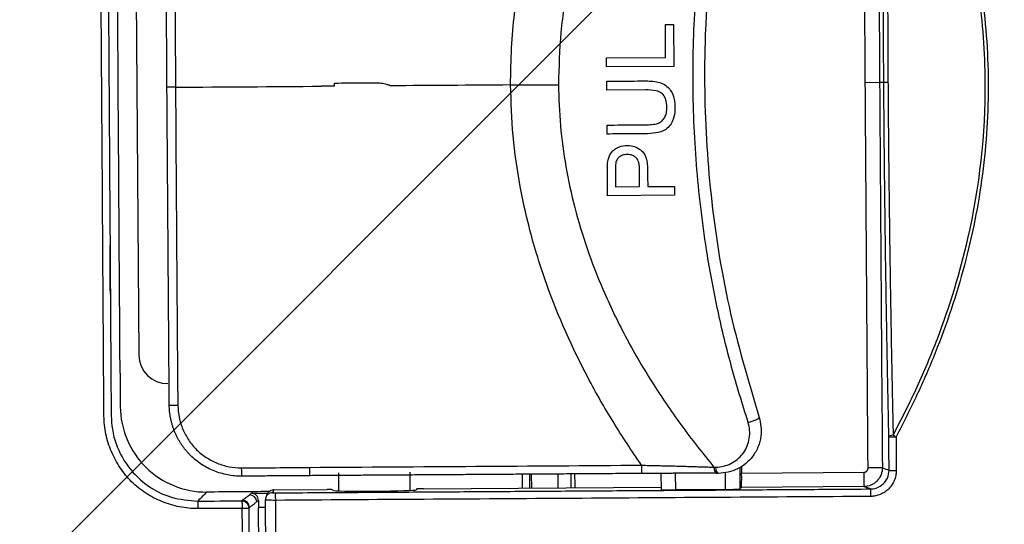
# Model space of a CAD drawing. Header units: metres. Extents: x 6438197 to 12957343, y 5629874 to 11322802.
# Tile 80 of 115: x 6447751 to 6447772, y 5641890 to 5641900. Entities that reach past the tile are written whole.
import ezdxf

# ---------------------------------------------------------------- set-up
doc = ezdxf.new("R2010")
doc.units = ezdxf.units.M
doc.header["$MEASUREMENT"] = 0
doc.layers.add('IE_lampy zewnętrzne', color=221, linetype='Continuous', lineweight=15)
doc.layers.add('WYPELNIENIA', color=204, linetype='Continuous', lineweight=5)

# ---------------------------------------------------------------- blocks, each defined once
blk = doc.blocks.new('zw$E108')
at = {"layer": 'IE_lampy zewnętrzne', "lineweight": 30}
for p, q in [((48.709, -14.19), (45.958, -19.38)), ((40.204, -16.698), (40.274, -16.566)), ((40.274, -16.566), (41.407, -17.167)), ((40.01, -16.647), (40.143, -16.717)), ((41.334, -17.297), (40.204, -16.698)), ((41.325, -17.356), (41.429, -17.16)), ((41.407, -17.167), (41.429, -17.16)), ((41.302, -17.357), (41.334, -17.297)), ((41.564, -17.227), (41.481, -17.383)), ((41.564, -17.227), (42.027, -17.473)), ((41.565, -17.418), (41.55, -17.411)), ((41.56, -17.489), (41.545, -17.481)), ((41.947, -17.623), (42.027, -17.473)), ((42.08, -17.694), (42.158, -17.546)), ((44.344, -18.732), (42.147, -17.567)), ((43.278, -18.331), (43.346, -18.203)), ((43.295, -18.34), (43.362, -18.212)), ((43.428, -18.247), (43.361, -18.375)), ((44.411, -18.765), (44.413, -18.76)), ((44.417, -18.76), (44.413, -18.76)), ((44.474, -18.783), (44.386, -18.95)), ((45.049, -19.301), (45.137, -19.135)), ((45.189, -19.169), (45.195, -19.181)), ((45.237, -19.205), (45.237, -19.205)), ((45.73, -19.467), (45.237, -19.205)), ((45.893, -19.345), (45.958, -19.38)), ((38.047, -20.168), (38.086, -20.189)), ((40.53, -20.271), (40.574, -20.189)), ((40.574, -20.189), (41.194, -20.517)), ((38.124, -20.209), (38.257, -20.279)), ((40.778, -20.403), (40.53, -20.271)), ((40.853, -20.442), (40.77, -20.598)), ((41.076, -20.561), (40.853, -20.442)), ((40.994, -20.715), (41.076, -20.561)), ((41.194, -20.517), (41.073, -20.746)), ((40.892, -21.088), (40.848, -21.171)), ((40.32, -21.305), (40.677, -21.494)), ((39.736, -21.768), (39.942, -21.38)), ((39.942, -21.38), (40.563, -21.709)), ((46.304, -21.375), (43.68, -26.325)), ((39.973, -21.502), (39.811, -21.808)), ((40.519, -21.791), (39.973, -21.502)), ((40.677, -21.494), (40.633, -21.576)), ((40.563, -21.709), (40.519, -21.791)), ((39.811, -21.808), (39.736, -21.768)), ((41.538, -22.019), (41.095, -21.784)), ((44.638, -23.662), (44.717, -23.704))]:
    blk.add_line(p, q, dxfattribs=at)
blk.add_arc((46.039, -21.235), 0.3, 332.0724, 62.0724, dxfattribs=at)
for centre, major_axis, ratio, start_param, end_param in [((40.26, -16.445), (0.0351, 0.0663), 0.002791, 3.167775, 4.756455), ((39.893, -16.555), (-0.0662, 0.0353), 0.041145, 3.211465, 4.710114), ((39.728, -16.866), (-0.0662, 0.0352), 0.037472, 3.211455, 4.710202), ((39.729, -16.867), (-0.0416, 0.0624), 0.034036, 4.254511, 4.728225), ((39.729, -16.867), (-0.0668, 0.0341), 0.206967, 1.982819, 3.070232), ((41.337, -17.299), (0.07, 0.133), 0.026186, 0.02618, 1.570796), ((41.562, -17.23), (0.133, -0.07), 0.026186, 1.570796, 3.115413), ((41.507, -17.49), (0.0429, 0.0791), 0.339623, 4.997641, 6.31102), ((41.522, -17.498), (0.0429, 0.0791), 0.339623, 4.99763, 6.28348), ((42.026, -17.476), (0.133, -0.07), 0.026186, 6.257006, 7.853982), ((40.986, -17.738), (0.0886, -0.0158), 0.14434, 1.169238, 3.141593), ((42.216, -17.869), (0.0422, 0.0795), 0.006453, 4.749922, 6.309366), ((44.344, -18.73), (0.0663, -0.0351), 0.026186, 4.712389, 6.283186), ((44.803, -18.964), (0.386, -0.205), 0.026186, 0.001846, 3.139747), ((45.261, -19.216), (0.0663, -0.0351), 0.026186, 3.1765, 4.352145), ((45.765, -19.364), (0.0351, 0.0663), 0.010177, 3.167773, 4.758209), ((45.954, -19.377), (0.07, 0.133), 0.034921, 4.214616, 4.712399), ((45.791, -19.379), (0.0483, -0.0574), 0.999602, 5.095458, 6.668002), ((46.013, -19.474), (0.0117, -0.0741), 0.999049, 4.069248, 5.639415), ((46.107, -19.459), (0.0117, -0.0741), 0.999049, 4.069247, 5.639415), ((46.111, -19.455), (0.0609, -0.0322), 0.025543, 1.559827, 3.106657), ((46.112, -19.456), (-0.061, 0.0322), 0.045822, 4.701376, 6.248242), ((46.521, -19.673), (-0.0351, -0.0663), 0.011627, 0.026181, 1.616682), ((46.193, -20.724), (0.0796, -0.0421), 0.031427, 6.256993, 7.841521)]:
    blk.add_ellipse(centre, major_axis=major_axis, ratio=ratio, start_param=start_param, end_param=end_param, dxfattribs=at)
for points, degree, knots in [([(52.39, -7.401), (52.347, -7.502), (52.264, -7.676), (52.055, -8.097), (51.932, -8.337), (51.559, -9.067), (51.293, -9.579), (50.495, -11.114), (49.952, -12.152), (48.318, -15.27), (47.217, -17.36), (46.113, -19.452)], 3, [0, 0, 0, 0, 0.0625, 0.0625, 0.125, 0.125, 0.25, 0.25, 0.5, 0.5, 1, 1, 1, 1]), ([(46.05, -19.423), (46.902, -17.808), (47.694, -16.305), (48.537, -14.702), (49.326, -13.196), (49.545, -12.779), (49.732, -12.422), (49.945, -12.014), (50.136, -11.648), (50.346, -11.247), (50.538, -10.878), (50.745, -10.482), (50.937, -10.112), (51.046, -9.903), (51.135, -9.731), (51.24, -9.529), (51.332, -9.351), (51.434, -9.155), (51.525, -8.977), (51.624, -8.785), (51.714, -8.609), (51.744, -8.551), (51.765, -8.509), (51.789, -8.462), (51.81, -8.423), (51.831, -8.381), (51.852, -8.34), (51.873, -8.298), (51.898, -8.25), (51.947, -8.152), (51.986, -8.075), (52.027, -7.994), (52.066, -7.914), (52.107, -7.832), (52.142, -7.76), (52.178, -7.686), (52.208, -7.624), (52.237, -7.562), (52.26, -7.512), (52.283, -7.461), (52.298, -7.425)], 2, [0, 0, 0, 0.25, 0.25, 0.5, 0.5, 0.5625, 0.5625, 0.625, 0.625, 0.6875, 0.6875, 0.75, 0.75, 0.78125, 0.78125, 0.8125, 0.8125, 0.84375, 0.84375, 0.875, 0.875, 0.882812, 0.882812, 0.890625, 0.890625, 0.898438, 0.898438, 0.90625, 0.90625, 0.921875, 0.921875, 0.9375, 0.9375, 0.953125, 0.953125, 0.96875, 0.96875, 0.984375, 0.984375, 1, 1, 1]), ([(39.896, -16.553), (39.898, -16.551), (39.901, -16.546), (39.905, -16.538), (39.91, -16.531), (39.915, -16.523), (39.92, -16.516), (39.93, -16.505), (39.944, -16.489), (39.963, -16.472), (39.985, -16.456), (40.015, -16.438), (40.056, -16.42), (40.099, -16.412), (40.135, -16.41), (40.161, -16.412), (40.188, -16.415), (40.211, -16.421), (40.23, -16.428), (40.247, -16.434), (40.257, -16.439), (40.262, -16.442)], 3, [0, 0, 0, 0, 0.020908, 0.041805, 0.062713, 0.083658, 0.104661, 0.125747, 0.188154, 0.250786, 0.313239, 0.375632, 0.500499, 0.625453, 0.687813, 0.750439, 0.812947, 0.875299, 0.917116, 0.958622, 1, 1, 1, 1]), ([(40.225, -16.511), (40.207, -16.503), (40.168, -16.487), (40.094, -16.487), (40.013, -16.518), (39.977, -16.568), (39.961, -16.591)], 3, [0, 0, 0, 0, 0.196855, 0.404993, 0.724446, 1, 1, 1, 1]), ([(40.262, -16.442), (41.18, -16.929), (42.097, -17.415), (43.932, -18.388), (44.85, -18.875), (45.767, -19.361)], 3, [0, 0, 0, 0, 0.5, 0.5, 1, 1, 1, 1]), ([(40.01, -16.647), (40.021, -16.627), (40.037, -16.607), (40.066, -16.582), (40.077, -16.574), (40.1, -16.561), (40.113, -16.556), (40.138, -16.548), (40.152, -16.545), (40.178, -16.543), (40.191, -16.543), (40.23, -16.547), (40.254, -16.555), (40.274, -16.566)], 3, [0, 0, 0, 0, 0.25, 0.25, 0.375, 0.375, 0.5, 0.5, 0.625, 0.625, 0.75, 0.75, 1, 1, 1, 1]), ([(40.204, -16.698), (40.201, -16.697), (40.199, -16.696), (40.198, -16.696), (40.195, -16.695), (40.191, -16.694), (40.187, -16.693), (40.178, -16.693), (40.169, -16.695), (40.161, -16.698), (40.154, -16.703), (40.147, -16.709), (40.143, -16.717)], 2, [0, 0, 0, 0.0625, 0.0625, 0.125, 0.125, 0.25, 0.25, 0.5, 0.5, 0.75, 0.75, 1, 1, 1]), ([(36.258, -23.417), (36.259, -23.251), (36.261, -22.926), (36.308, -22.282), (36.434, -21.484), (36.707, -20.553), (37.035, -19.813), (37.357, -19.254), (37.627, -18.851), (37.925, -18.466), (38.352, -17.981), (38.823, -17.541), (39.33, -17.14), (39.596, -16.957), (39.731, -16.864)], 3, [0, 0, 0, 0, 0.06395, 0.125706, 0.25006, 0.375647, 0.500019, 0.562224, 0.624905, 0.687853, 0.750198, 0.874775, 0.936663, 1, 1, 1, 1]), ([(39.75, -16.893), (39.594, -17), (39.289, -17.21), (38.716, -17.674), (37.933, -18.445), (37.404, -19.205), (37.002, -19.965), (36.745, -20.538), (36.476, -21.45), (36.313, -22.416), (36.299, -23.078), (36.292, -23.416)], 3, [0, 0, 0, 0, 0.073559, 0.144054, 0.286257, 0.499772, 0.499856, 0.620385, 0.742749, 0.868739, 1, 1, 1, 1]), ([(38.047, -20.168), (38.072, -20.121), (38.122, -20.026), (38.197, -19.884), (38.273, -19.741), (38.348, -19.599), (38.423, -19.456), (38.497, -19.314), (38.572, -19.171), (38.647, -19.029), (38.721, -18.886), (38.796, -18.743), (38.87, -18.601), (38.944, -18.458), (39.018, -18.316), (39.092, -18.173), (39.166, -18.03), (39.239, -17.888), (39.313, -17.746), (39.386, -17.603), (39.459, -17.461), (39.532, -17.319), (39.605, -17.177), (39.677, -17.035), (39.726, -16.94), (39.75, -16.893)], 3, [0, 0, 0, 0, 0.043286, 0.086584, 0.129894, 0.173218, 0.216555, 0.259908, 0.303277, 0.346662, 0.390065, 0.433486, 0.476927, 0.520387, 0.563868, 0.607371, 0.650896, 0.694444, 0.738016, 0.781614, 0.825236, 0.868886, 0.912562, 0.956267, 1, 1, 1, 1]), ([(39.796, -16.902), (39.783, -16.926), (39.758, -16.976), (39.72, -17.05), (39.682, -17.124), (39.644, -17.198), (39.606, -17.272), (39.568, -17.347), (39.53, -17.421), (39.492, -17.495), (39.453, -17.57), (39.415, -17.644), (39.377, -17.718), (39.338, -17.793), (39.3, -17.868), (39.261, -17.942), (39.223, -18.017), (39.184, -18.091), (39.146, -18.166), (39.107, -18.241), (39.068, -18.316), (39.029, -18.39), (38.99, -18.465), (38.941, -18.561), (38.88, -18.678), (38.808, -18.815), (38.736, -18.953), (38.664, -19.09), (38.592, -19.228), (38.52, -19.365), (38.448, -19.502), (38.376, -19.64), (38.303, -19.777), (38.231, -19.914), (38.158, -20.052), (38.11, -20.143), (38.086, -20.189)], 3, [0, 0, 0, 0, 0.022759, 0.045513, 0.068261, 0.091005, 0.113744, 0.13648, 0.159212, 0.181941, 0.204669, 0.227394, 0.250119, 0.272842, 0.295566, 0.31829, 0.341015, 0.363741, 0.386469, 0.409199, 0.431932, 0.454669, 0.477409, 0.500154, 0.541917, 0.58365, 0.625355, 0.667037, 0.708697, 0.750339, 0.791967, 0.833584, 0.875192, 0.916795, 0.958397, 1, 1, 1, 1]), ([(40.897, -17.722), (40.905, -17.691), (40.921, -17.626), (40.972, -17.535), (41.049, -17.453), (41.144, -17.394), (41.248, -17.36), (41.351, -17.352), (41.454, -17.367), (41.518, -17.396), (41.55, -17.41)], 3, [0, 0, 0, 0, 0.10901, 0.228893, 0.360147, 0.503153, 0.627555, 0.752499, 0.876966, 1, 1, 1, 1]), ([(41.564, -17.418), (41.731, -17.509), (41.905, -17.602), (42.079, -17.695), (42.258, -17.79)], 2, [0, 0, 0, 0.5, 0.5, 1, 1, 1]), ([(41.522, -17.47), (41.497, -17.46), (41.446, -17.442), (41.366, -17.436), (41.287, -17.446), (41.212, -17.473), (41.144, -17.518), (41.088, -17.579), (41.044, -17.65), (41.029, -17.705), (41.022, -17.732)], 3, [0, 0, 0, 0, 0.12345, 0.248741, 0.374773, 0.500412, 0.62663, 0.753546, 0.878623, 1, 1, 1, 1]), ([(41.095, -21.784), (41.159, -21.656), (41.288, -21.399), (41.439, -20.992), (41.561, -20.57), (41.65, -20.131), (41.71, -19.653), (41.734, -19.133), (41.715, -18.587), (41.659, -18.036), (41.594, -17.674), (41.56, -17.489)], 3, [0, 0, 0, 0, 0.097473, 0.195636, 0.295071, 0.396339, 0.499971, 0.623146, 0.749984, 0.871994, 1, 1, 1, 1]), ([(42.218, -17.867), (42.21, -17.862), (42.193, -17.852), (42.167, -17.838), (42.141, -17.823), (42.115, -17.808), (42.088, -17.793), (42.06, -17.777), (42.032, -17.761), (42.003, -17.745), (41.974, -17.728), (41.944, -17.711), (41.914, -17.694), (41.888, -17.679), (41.864, -17.665), (41.841, -17.652), (41.814, -17.636), (41.782, -17.618), (41.746, -17.597), (41.705, -17.573), (41.66, -17.547), (41.611, -17.519), (41.578, -17.5), (41.56, -17.489)], 3, [0, 0, 0, 0, 0.03696, 0.074775, 0.113445, 0.152972, 0.193355, 0.234595, 0.276692, 0.319645, 0.363453, 0.408114, 0.453627, 0.499988, 0.527661, 0.562292, 0.603892, 0.652469, 0.708028, 0.770572, 0.840095, 0.91658, 1, 1, 1, 1]), ([(37.622, -23.9), (37.764, -23.758), (38.047, -23.474), (38.441, -23.021), (38.809, -22.553), (39.15, -22.071), (39.463, -21.576), (39.844, -20.899), (40.256, -20.011), (40.652, -18.891), (40.815, -18.114), (40.897, -17.722)], 3, [0, 0, 0, 0, 0.085553, 0.170177, 0.25392, 0.33683, 0.418958, 0.500355, 0.663625, 0.830042, 1, 1, 1, 1]), ([(41.022, -17.732), (40.984, -17.929), (40.907, -18.323), (40.754, -18.904), (40.543, -19.571), (40.252, -20.317), (39.86, -21.129), (39.408, -21.91), (38.896, -22.652), (38.331, -23.355), (37.911, -23.783), (37.701, -23.998)], 3, [0, 0, 0, 0, 0.084226, 0.167796, 0.250836, 0.375177, 0.500012, 0.624846, 0.749188, 0.873921, 1, 1, 1, 1]), ([(45.767, -19.361), (45.794, -19.31), (45.851, -19.203), (45.938, -19.038), (46.032, -18.86), (46.131, -18.671), (46.237, -18.47), (46.35, -18.257), (46.468, -18.033), (46.549, -17.88), (46.59, -17.801)], 3, [0, 0, 0, 0, 0.098672, 0.204867, 0.318584, 0.439823, 0.568584, 0.704867, 0.848672, 1, 1, 1, 1]), ([(42.218, -17.867), (42.236, -18.047), (42.27, -18.403), (42.286, -19.116), (42.24, -19.763), (42.14, -20.322), (42.063, -20.669), (41.947, -21.072), (41.776, -21.542), (41.617, -21.86), (41.538, -22.019)], 3, [0, 0, 0, 0, 0.127423, 0.25069, 0.500977, 0.581424, 0.649301, 0.750249, 0.875497, 1, 1, 1, 1]), ([(46.436, -18.316), (46.41, -18.366), (46.359, -18.463), (46.283, -18.606), (46.211, -18.743), (46.115, -18.925), (45.997, -19.147), (45.903, -19.327), (45.857, -19.414)], 3, [0, 0, 0, 0, 0.135511, 0.265744, 0.390699, 0.510376, 0.762549, 1, 1, 1, 1]), ([(45.767, -19.361), (45.789, -19.373), (45.815, -19.387), (45.85, -19.407), (45.858, -19.413), (45.857, -19.414)], 3, [0, 0, 0, 0, 0.5, 0.5, 1, 1, 1, 1]), ([(45.325, -19.416), (45.326, -19.415), (45.325, -19.417), (45.321, -19.425), (45.318, -19.43), (45.311, -19.445), (45.306, -19.453), (45.296, -19.472), (45.291, -19.482), (45.285, -19.493)], 3, [0, 0, 0, 0, 0.25, 0.25, 0.5, 0.5, 0.75, 0.75, 1, 1, 1, 1]), ([(45.754, -19.443), (45.752, -19.442), (45.748, -19.44), (45.745, -19.438), (45.74, -19.436), (45.735, -19.433), (45.73, -19.43)], 2, [0.25, 0.25, 0.25, 0.5, 0.5, 0.75, 0.75, 1, 1, 1]), ([(45.831, -19.435), (45.829, -19.44), (45.826, -19.444), (45.82, -19.451), (45.816, -19.455), (45.809, -19.461), (45.805, -19.464), (45.796, -19.469), (45.792, -19.471), (45.778, -19.475), (45.768, -19.476), (45.748, -19.474), (45.738, -19.471), (45.73, -19.467)], 3, [0, 0, 0, 0, 0.125, 0.125, 0.25, 0.25, 0.375, 0.375, 0.5, 0.5, 0.75, 0.75, 1, 1, 1, 1]), ([(45.924, -19.442), (45.919, -19.452), (45.916, -19.463), (45.915, -19.472), (45.913, -19.484), (45.915, -19.494), (45.918, -19.504), (45.922, -19.516), (45.929, -19.527), (45.937, -19.535), (45.941, -19.539), (45.945, -19.542), (45.949, -19.544)], 3, [0, 0, 0, 0, 0.2206441, 0.2206441, 0.2206441, 0.4800478, 0.4800478, 0.4800478, 0.840537, 0.840537, 0.840537, 0.9945336, 0.9945336, 0.9945336, 0.9945336]), ([(46.081, -19.524), (46.08, -19.524), (46.079, -19.523), (46.077, -19.522), (46.076, -19.521), (46.073, -19.519), (46.071, -19.518), (46.065, -19.513), (46.061, -19.509), (46.055, -19.502), (46.052, -19.497), (46.048, -19.491), (46.047, -19.489), (46.045, -19.484), (46.045, -19.481), (46.043, -19.474), (46.042, -19.469), (46.041, -19.462), (46.041, -19.459), (46.041, -19.454), (46.041, -19.452), (46.042, -19.444), (46.043, -19.439), (46.045, -19.432), (46.046, -19.43), (46.047, -19.428), (46.047, -19.427), (46.048, -19.426), (46.048, -19.426), (46.049, -19.425), (46.049, -19.424), (46.05, -19.423)], 3, [0, 0, 0, 0, 0.03125, 0.03125, 0.0625, 0.0625, 0.125, 0.125, 0.25, 0.25, 0.375, 0.375, 0.4375, 0.4375, 0.5, 0.5, 0.625, 0.625, 0.6875, 0.6875, 0.75, 0.75, 0.875, 0.875, 0.9375, 0.9375, 0.945312, 0.945312, 0.953125, 0.96875, 1, 1, 1, 1]), ([(46.081, -19.524), (46.08, -19.523), (46.082, -19.517), (46.089, -19.5), (46.092, -19.493), (46.101, -19.475), (46.106, -19.464), (46.112, -19.454)], 3, [0, 0, 0, 0, 0.5, 0.5, 0.75, 0.75, 1, 1, 1, 1]), ([(46.524, -19.67), (46.551, -19.686), (46.607, -19.718), (46.709, -19.795), (46.823, -19.909), (46.931, -20.068), (47.006, -20.244), (47.042, -20.432), (47.042, -20.625), (47.012, -20.783), (46.971, -20.904), (46.943, -20.961), (46.929, -20.989)], 3, [0, 0, 0, 0, 0.062263, 0.125338, 0.251209, 0.376588, 0.500223, 0.62399, 0.749577, 0.875379, 0.938301, 1, 1, 1, 1]), ([(45.96, -19.752), (45.96, -19.752), (46.003, -19.775), (46.085, -19.83), (46.19, -19.934), (46.273, -20.056), (46.315, -20.157), (46.335, -20.225), (46.342, -20.256), (46.348, -20.287), (46.353, -20.318), (46.356, -20.35), (46.358, -20.383), (46.359, -20.415), (46.358, -20.448), (46.356, -20.48), (46.353, -20.513), (46.348, -20.545), (46.341, -20.578), (46.333, -20.61), (46.324, -20.642), (46.313, -20.673), (46.301, -20.705), (46.287, -20.736), (46.277, -20.756), (46.272, -20.766)], 3, [0, 0, 0, 0, 0.000194, 0.124775, 0.249517, 0.374421, 0.499486, 0.526356, 0.553336, 0.580426, 0.607626, 0.634937, 0.662357, 0.689888, 0.717529, 0.74528, 0.773141, 0.801112, 0.829194, 0.857386, 0.885688, 0.914101, 0.942624, 0.971257, 1, 1, 1, 1]), ([(46.732, -20.995), (46.843, -20.785), (46.866, -20.534), (46.729, -20.085), (46.569, -19.89), (46.359, -19.778)], 3, [0, 0, 0, 0, 0.5, 0.5, 1, 1, 1, 1]), ([(46.861, -20.956), (46.881, -20.913), (46.925, -20.82), (46.962, -20.657), (46.97, -20.468), (46.92, -20.198), (46.762, -19.919), (46.564, -19.79), (46.486, -19.739)], 3, [0, 0, 0, 0, 0.101541, 0.219204, 0.35294, 0.501174, 0.802758, 1, 1, 1, 1]), ([(46.195, -20.721), (46.212, -20.682), (46.248, -20.603), (46.271, -20.475), (46.271, -20.345), (46.247, -20.217), (46.195, -20.098), (46.122, -19.991), (46.031, -19.897), (45.957, -19.852), (45.92, -19.829)], 3, [0, 0, 0, 0, 0.124255, 0.250268, 0.3762, 0.500211, 0.624122, 0.749827, 0.875662, 1, 1, 1, 1]), ([(36.292, -23.416), (36.305, -23.393), (36.33, -23.346), (36.369, -23.276), (36.407, -23.207), (36.446, -23.137), (36.484, -23.067), (36.522, -22.997), (36.561, -22.927), (36.599, -22.857), (36.637, -22.787), (36.676, -22.716), (36.714, -22.646), (36.752, -22.576), (36.791, -22.506), (36.829, -22.435), (36.867, -22.365), (36.906, -22.294), (36.944, -22.224), (36.982, -22.153), (37.02, -22.083), (37.059, -22.012), (37.097, -21.942), (37.135, -21.871), (37.173, -21.8), (37.212, -21.729), (37.25, -21.659), (37.288, -21.588), (37.326, -21.517), (37.364, -21.446), (37.402, -21.375), (37.44, -21.305), (37.478, -21.234), (37.517, -21.163), (37.555, -21.092), (37.593, -21.021), (37.631, -20.95), (37.669, -20.879), (37.706, -20.808), (37.744, -20.737), (37.782, -20.666), (37.82, -20.595), (37.858, -20.524), (37.896, -20.453), (37.934, -20.382), (37.971, -20.31), (38.009, -20.239), (38.034, -20.192), (38.047, -20.168)], 3, [0, 0, 0, 0, 0.021869, 0.043731, 0.065586, 0.087433, 0.109274, 0.131108, 0.152935, 0.174755, 0.196569, 0.218376, 0.240177, 0.261972, 0.283761, 0.305543, 0.32732, 0.349091, 0.370856, 0.392615, 0.414369, 0.436118, 0.457861, 0.479598, 0.501331, 0.523059, 0.544782, 0.566499, 0.588213, 0.609921, 0.631625, 0.653325, 0.67502, 0.696711, 0.718398, 0.740081, 0.76176, 0.783435, 0.805107, 0.826774, 0.848439, 0.8701, 0.891757, 0.913412, 0.935063, 0.956712, 0.978357, 1, 1, 1, 1]), ([(38.086, -20.189), (38.072, -20.214), (38.046, -20.264), (38.006, -20.339), (37.967, -20.413), (37.927, -20.488), (37.887, -20.563), (37.847, -20.638), (37.807, -20.712), (37.768, -20.787), (37.728, -20.862), (37.688, -20.936), (37.648, -21.011), (37.608, -21.086), (37.568, -21.16), (37.528, -21.235), (37.488, -21.309), (37.448, -21.384), (37.408, -21.459), (37.368, -21.533), (37.328, -21.608), (37.287, -21.682), (37.247, -21.757), (37.196, -21.852), (37.133, -21.967), (37.06, -22.103), (36.986, -22.239), (36.913, -22.374), (36.839, -22.509), (36.766, -22.644), (36.692, -22.779), (36.619, -22.914), (36.545, -23.048), (36.472, -23.182), (36.398, -23.316), (36.349, -23.405), (36.325, -23.449)], 3, [0, 0, 0, 0, 0.022693, 0.045386, 0.068078, 0.09077, 0.113463, 0.136157, 0.158852, 0.18155, 0.204251, 0.226955, 0.249662, 0.272374, 0.295091, 0.317813, 0.340541, 0.363275, 0.386016, 0.408765, 0.431521, 0.454286, 0.47706, 0.499843, 0.541537, 0.583219, 0.62489, 0.666554, 0.708215, 0.749875, 0.791537, 0.833206, 0.874883, 0.916572, 0.958277, 1, 1, 1, 1]), ([(38.086, -20.189), (38.098, -20.196), (38.111, -20.202), (38.123, -20.209), (38.124, -20.209), (38.125, -20.21)], 3, [0, 0, 0, 0, 0.983254, 0.983254, 1, 1, 1, 1]), ([(40.657, -20.763), (40.652, -20.748), (40.649, -20.732), (40.648, -20.716), (40.648, -20.694), (40.651, -20.671), (40.657, -20.65), (40.67, -20.606), (40.692, -20.565), (40.713, -20.525), (40.735, -20.485), (40.756, -20.444), (40.778, -20.403)], 3, [0, 0, 0, 0, 0.125901, 0.125901, 0.125901, 0.295109, 0.295109, 0.295109, 0.645438, 0.645438, 0.645438, 1, 1, 1, 1]), ([(40.77, -20.598), (40.763, -20.611), (40.757, -20.624), (40.752, -20.638), (40.744, -20.657), (40.739, -20.677), (40.738, -20.698), (40.738, -20.706), (40.739, -20.715), (40.742, -20.723)], 3, [0, 0, 0, 0, 0.331156, 0.331156, 0.331156, 0.804089, 0.804089, 0.804089, 1, 1, 1, 1]), ([(40.949, -20.786), (40.956, -20.778), (40.962, -20.769), (40.967, -20.761), (40.972, -20.753), (40.977, -20.746), (40.981, -20.738), (40.985, -20.73), (40.99, -20.723), (40.994, -20.715)], 3, [0, 0, 0, 0, 0.365583, 0.365583, 0.365583, 0.682573, 0.682573, 0.682573, 1, 1, 1, 1]), ([(40.862, -20.911), (40.835, -20.91), (40.808, -20.903), (40.783, -20.892), (40.758, -20.881), (40.734, -20.866), (40.714, -20.848), (40.696, -20.832), (40.681, -20.812), (40.669, -20.79), (40.665, -20.782), (40.661, -20.773), (40.657, -20.763)], 3, [0, 0, 0, 0, 0.311145, 0.311145, 0.311145, 0.619902, 0.619902, 0.619902, 0.892124, 0.892124, 0.892124, 1, 1, 1, 1]), ([(40.742, -20.723), (40.744, -20.735), (40.75, -20.747), (40.756, -20.756), (40.763, -20.766), (40.771, -20.775), (40.781, -20.782), (40.797, -20.795), (40.815, -20.805), (40.835, -20.812), (40.848, -20.816), (40.862, -20.818), (40.876, -20.817), (40.879, -20.817), (40.882, -20.817), (40.885, -20.817)], 3, [0, 0, 0, 0, 0.193139, 0.193139, 0.193139, 0.384397, 0.384397, 0.384397, 0.72376, 0.72376, 0.72376, 0.950663, 0.950663, 0.950663, 1, 1, 1, 1]), ([(40.885, -20.816), (40.891, -20.816), (40.897, -20.815), (40.909, -20.812), (40.914, -20.81), (40.925, -20.805), (40.93, -20.801), (40.94, -20.794), (40.945, -20.79), (40.949, -20.786)], 3, [0, 0, 0, 0, 0.25, 0.25, 0.5, 0.5, 0.75, 0.75, 1, 1, 1, 1]), ([(44.638, -23.662), (44.67, -23.602), (44.733, -23.482), (44.829, -23.302), (44.925, -23.121), (45.021, -22.94), (45.117, -22.758), (45.214, -22.576), (45.31, -22.393), (45.408, -22.21), (45.505, -22.026), (45.603, -21.841), (45.701, -21.656), (45.799, -21.47), (45.898, -21.284), (45.996, -21.097), (46.096, -20.909), (46.162, -20.784), (46.195, -20.721)], 3, [0, 0, 0, 0, 0.061122, 0.122411, 0.18387, 0.245505, 0.307319, 0.369319, 0.431507, 0.493891, 0.556474, 0.619257, 0.682238, 0.745414, 0.808781, 0.872337, 0.936077, 1, 1, 1, 1]), ([(40.09, -21.163), (40.088, -21.138), (40.091, -21.112), (40.098, -21.087), (40.108, -21.048), (40.126, -21.01), (40.147, -20.975), (40.164, -20.947), (40.184, -20.92), (40.208, -20.897), (40.218, -20.889), (40.228, -20.881), (40.238, -20.874)], 3, [0, 0, 0, 0, 0.230591, 0.230591, 0.230591, 0.590999, 0.590999, 0.590999, 0.886431, 0.886431, 0.886431, 1, 1, 1, 1]), ([(40.238, -20.874), (40.256, -20.861), (40.276, -20.852), (40.296, -20.846), (40.317, -20.84), (40.339, -20.838), (40.36, -20.84), (40.395, -20.842), (40.43, -20.853), (40.463, -20.866), (40.538, -20.895), (40.607, -20.937), (40.678, -20.975), (40.749, -21.013), (40.82, -21.05), (40.892, -21.088)], 3, [0, 0, 0, 0, 0.087627, 0.087627, 0.087627, 0.17537, 0.17537, 0.17537, 0.324836, 0.324836, 0.324836, 0.66217, 0.66217, 0.66217, 1, 1, 1, 1]), ([(40.949, -20.895), (40.935, -20.901), (40.921, -20.906), (40.899, -20.91), (40.892, -20.91), (40.877, -20.911), (40.87, -20.911), (40.863, -20.91)], 3, [0, 0, 0, 0, 0.5, 0.5, 0.75, 0.75, 1, 1, 1, 1]), ([(41.018, -20.835), (41.008, -20.847), (40.998, -20.859), (40.975, -20.879), (40.962, -20.888), (40.949, -20.895)], 3, [0, 0, 0, 0, 0.5, 0.5, 1, 1, 1, 1]), ([(40.279, -20.954), (40.278, -20.955), (40.277, -20.955), (40.271, -20.96), (40.264, -20.965), (40.252, -20.976), (40.246, -20.982), (40.234, -20.996), (40.228, -21.004), (40.218, -21.019), (40.215, -21.026), (40.211, -21.033)], 3, [0, 0, 0, 0, 0.010041, 0.010041, 0.247386, 0.247386, 0.490792, 0.490792, 0.776106, 0.776106, 1, 1, 1, 1]), ([(40.848, -21.171), (40.759, -21.124), (40.67, -21.076), (40.58, -21.029), (40.536, -21.006), (40.492, -20.98), (40.446, -20.96), (40.427, -20.951), (40.407, -20.943), (40.387, -20.938), (40.371, -20.934), (40.355, -20.932), (40.338, -20.933), (40.324, -20.935), (40.31, -20.938), (40.297, -20.944), (40.291, -20.947), (40.284, -20.951), (40.278, -20.955)], 3, [0, 0, 0, 0, 0.481569, 0.481569, 0.481569, 0.722376, 0.722376, 0.722376, 0.82217, 0.82217, 0.82217, 0.900576, 0.900576, 0.900576, 0.967405, 0.967405, 0.967405, 1, 1, 1, 1]), ([(40.211, -21.033), (40.196, -21.061), (40.183, -21.091), (40.179, -21.122), (40.177, -21.136), (40.176, -21.15), (40.178, -21.163), (40.18, -21.177), (40.185, -21.19), (40.192, -21.202), (40.201, -21.217), (40.213, -21.23), (40.226, -21.242), (40.254, -21.267), (40.287, -21.287), (40.32, -21.305)], 3, [0, 0, 0, 0, 0.269654, 0.269654, 0.269654, 0.386522, 0.386522, 0.386522, 0.504935, 0.504935, 0.504935, 0.662093, 0.662093, 0.662093, 1, 1, 1, 1]), ([(40.139, -21.287), (40.131, -21.278), (40.124, -21.269), (40.118, -21.258), (40.107, -21.24), (40.099, -21.219), (40.095, -21.198), (40.092, -21.187), (40.091, -21.175), (40.09, -21.163)], 3, [0, 0, 0, 0, 0.264543, 0.264543, 0.264543, 0.745526, 0.745526, 0.745526, 1, 1, 1, 1]), ([(40.633, -21.576), (40.549, -21.532), (40.464, -21.487), (40.38, -21.442), (40.338, -21.42), (40.295, -21.399), (40.254, -21.375), (40.212, -21.351), (40.17, -21.324), (40.139, -21.287)], 3, [0, 0, 0, 0, 0.497463, 0.497463, 0.497463, 0.746195, 0.746195, 0.746195, 1, 1, 1, 1]), ([(46.721, -21.382), (46.691, -21.439), (46.63, -21.552), (46.54, -21.722), (46.451, -21.891), (46.361, -22.06), (46.273, -22.227), (46.184, -22.394), (46.096, -22.561), (46.008, -22.726), (45.921, -22.891), (45.834, -23.055), (45.747, -23.218), (45.661, -23.38), (45.576, -23.542), (45.49, -23.703), (45.405, -23.864), (45.348, -23.971), (45.32, -24.024)], 3, [0, 0, 0, 0, 0.064594, 0.128915, 0.192961, 0.256729, 0.320215, 0.383417, 0.446331, 0.508955, 0.571292, 0.633347, 0.695125, 0.756629, 0.817864, 0.878835, 0.939545, 1, 1, 1, 1]), ([(37.802, -24.579), (37.98, -24.5), (38.329, -24.346), (38.822, -24.077), (39.278, -23.787), (39.68, -23.485), (40.004, -23.201), (40.263, -22.943), (40.531, -22.641), (40.822, -22.262), (41.005, -21.943), (41.095, -21.784)], 3, [0, 0, 0, 0, 0.132576, 0.259845, 0.3823, 0.500496, 0.601513, 0.675364, 0.749674, 0.875858, 1, 1, 1, 1]), ([(41.538, -22.019), (41.475, -22.132), (41.354, -22.351), (41.161, -22.642), (40.932, -22.952), (40.652, -23.286), (40.16, -23.786), (39.618, -24.221), (39.045, -24.599), (38.765, -24.758), (38.623, -24.838)], 3, [0, 0, 0, 0, 0.09444, 0.182331, 0.254263, 0.375768, 0.499775, 0.765266, 0.881085, 1, 1, 1, 1]), ([(43.151, -22.911), (43.066, -22.866), (42.961, -22.81), (42.833, -22.743), (42.779, -22.714), (42.737, -22.69), (42.709, -22.672), (42.684, -22.649), (42.667, -22.632), (42.657, -22.622)], 3, [0, 0, 0, 0, 0.499809, 0.624761, 0.749713, 0.823812, 0.874396, 0.925209, 1, 1, 1, 1]), ([(43.167, -22.882), (43.166, -22.882), (43.161, -22.892), (43.156, -22.901), (43.151, -22.911)], 3, [0, 0, 0, 0, 0.000981, 1, 1, 1, 1]), ([(43.078, -26.601), (43.109, -26.542), (43.172, -26.425), (43.266, -26.248), (43.359, -26.073), (43.452, -25.897), (43.545, -25.722), (43.638, -25.548), (43.73, -25.374), (43.822, -25.201), (43.914, -25.028), (44.005, -24.856), (44.096, -24.684), (44.187, -24.512), (44.278, -24.341), (44.368, -24.171), (44.458, -24.001), (44.548, -23.831), (44.608, -23.719), (44.638, -23.662)], 3, [0, 0, 0, 0, 0.060168, 0.120174, 0.180017, 0.239694, 0.299201, 0.358537, 0.417699, 0.476684, 0.535491, 0.594123, 0.652585, 0.710881, 0.769014, 0.826989, 0.884809, 0.942478, 1, 1, 1, 1]), ([(45.168, -23.943), (45.041, -24.182), (44.78, -24.674), (44.39, -25.411), (43.996, -26.155), (43.736, -26.646), (43.606, -26.892)], 3, [0, 0, 0, 0, 0.243579, 0.5, 0.75, 1, 1, 1, 1]), ([(44.48, -25.446), (44.503, -25.404), (44.556, -25.304), (44.646, -25.133), (44.76, -24.918), (44.888, -24.676), (45.019, -24.43), (45.14, -24.202), (45.217, -24.057), (45.253, -23.988)], 3, [0, 0, 0, 0, 0.087533, 0.205034, 0.352501, 0.529939, 0.70178, 0.858468, 1, 1, 1, 1]), ([(45.32, -24.024), (45.289, -24.083), (45.226, -24.202), (45.131, -24.38), (45.037, -24.559), (44.942, -24.737), (44.848, -24.915), (44.753, -25.093), (44.659, -25.272), (44.564, -25.45), (44.47, -25.629), (44.375, -25.807), (44.28, -25.986), (44.185, -26.165), (44.091, -26.343), (43.996, -26.522), (43.901, -26.701), (43.806, -26.88), (43.743, -26.999), (43.712, -27.058)], 3, [0, 0, 0, 0, 0.058729, 0.117451, 0.176173, 0.234898, 0.293632, 0.352381, 0.411149, 0.469941, 0.528762, 0.587608, 0.646478, 0.705368, 0.764274, 0.823193, 0.882123, 0.941059, 1, 1, 1, 1])]:
    blk.add_open_spline(points, degree=degree, knots=knots, dxfattribs=at)
for points, degree in [([(39.731, -16.864), (39.786, -16.761), (39.841, -16.657), (39.896, -16.553)], 3), ([(39.961, -16.591), (39.906, -16.695), (39.851, -16.798), (39.796, -16.902)], 3), ([(40.01, -16.647), (39.994, -16.628), (39.977, -16.61), (39.961, -16.591)], 3), ([(45.73, -19.43), (42.995, -17.979), (40.225, -16.511)], 2), ([(40.225, -16.511), (40.274, -16.566)], 1), ([(38.124, -20.209), (38.754, -19.022), (39.382, -17.835), (40.01, -16.647)], 3), ([(40.143, -16.717), (39.209, -18.482), (38.257, -20.279)], 2), ([(41.545, -17.481), (41.537, -17.477), (41.53, -17.474), (41.522, -17.47)], 3), ([(42.258, -17.79), (43.886, -18.653), (45.325, -19.416)], 2), ([(45.285, -19.493), (44.263, -18.951), (43.24, -18.409), (42.218, -17.867)], 3), ([(42.878, -18.118), (42.9, -18.076), (42.923, -18.033), (42.945, -17.991)], 3), ([(42.979, -18.009), (42.956, -18.051), (42.934, -18.094), (42.911, -18.136)], 3), ([(43.033, -18.201), (43.055, -18.158), (43.078, -18.116), (43.1, -18.073)], 3), ([(45.325, -19.416), (45.96, -19.752)], 1), ([(45.73, -19.467), (45.756, -19.445)], 1), ([(45.755, -19.444), (45.754, -19.444), (45.754, -19.443)], 2), ([(45.756, -19.445), (45.756, -19.444), (45.755, -19.444)], 2), ([(45.781, -19.473), (45.974, -19.574), (46.166, -19.676), (46.359, -19.778)], 3), ([(45.95, -19.545), (45.9, -19.518), (45.85, -19.492), (45.8, -19.466)], 3), ([(45.839, -19.436), (45.851, -19.426), (45.856, -19.412)], 2), ([(45.924, -19.442), (45.932, -19.441), (45.939, -19.44), (45.947, -19.439)], 3), ([(45.947, -19.439), (46.041, -19.424)], 1), ([(46.041, -19.424), (46.044, -19.424), (46.047, -19.423), (46.05, -19.423)], 3), ([(46.05, -19.423), (46.05, -19.423), (46.05, -19.423), (46.05, -19.423)], 3), ([(46.113, -19.452), (46.25, -19.525), (46.387, -19.598), (46.524, -19.67)], 3), ([(45.92, -19.829), (45.709, -19.717), (45.498, -19.605), (45.285, -19.493)], 3), ([(45.949, -19.544), (45.949, -19.544), (45.95, -19.545), (45.951, -19.545)], 3), ([(45.978, -19.54), (45.968, -19.542), (45.959, -19.543), (45.95, -19.545)], 3), ([(46.072, -19.526), (46.04, -19.53), (46.009, -19.535), (45.978, -19.54)], 3), ([(46.081, -19.524), (46.078, -19.525), (46.075, -19.525), (46.072, -19.526)], 3), ([(46.486, -19.739), (46.351, -19.667), (46.216, -19.596), (46.081, -19.524)], 3), ([(45.92, -19.829), (45.942, -19.788), (45.961, -19.751), (45.96, -19.752)], 3), ([(46.359, -19.778), (46.401, -19.765), (46.444, -19.752), (46.486, -19.739)], 3), ([(36.361, -23.532), (36.949, -22.424), (37.537, -21.317), (38.124, -20.209)], 3), ([(38.257, -20.279), (37.368, -21.956), (36.493, -23.602)], 2), ([(41.073, -20.746), (41.056, -20.777), (41.038, -20.807), (41.019, -20.836)], 3), ([(46.272, -20.766), (45.501, -22.223), (44.717, -23.704)], 2), ([(46.568, -21.303), (46.623, -21.201), (46.677, -21.098), (46.732, -20.995)], 3), ([(46.653, -21.348), (46.757, -21.152), (46.861, -20.956)], 2), ([(46.929, -20.989), (46.86, -21.12), (46.79, -21.251), (46.721, -21.382)], 3), ([(46.568, -21.303), (46.101, -22.183), (45.635, -23.063), (45.168, -23.943)], 3), ([(45.253, -23.988), (45.72, -23.108), (46.186, -22.228), (46.653, -21.348)], 3), ([(41.538, -22.019), (41.915, -22.218), (42.282, -22.413), (42.643, -22.605)], 3), ([(46.265, -22.08), (46.185, -22.23), (46.106, -22.38), (46.026, -22.53)], 3), ([(46.026, -22.531), (46.026, -22.53)], 1), ([(42.657, -22.622), (42.652, -22.616), (42.648, -22.61), (42.643, -22.605)], 3), ([(43.166, -22.882), (43.207, -22.903), (43.247, -22.925), (43.287, -22.946)], 3), ([(44.638, -23.662), (44.189, -23.424), (43.741, -23.187), (43.287, -22.946)], 3), ([(44.717, -23.704), (43.931, -25.185), (43.158, -26.64)], 2)]:
    blk.add_open_spline(points, degree=degree, dxfattribs=at)
blk.add_rational_spline([(46.113, -19.452), (46.112, -19.453), (46.112, -19.454)], [1, 0.995755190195, 0.991630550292], degree=2, dxfattribs=at)

msp = doc.modelspace()

# ---------------------------------------------------------------- hatches: boundary and pattern name
at = {"layer": 'WYPELNIENIA'}
h = msp.add_hatch(dxfattribs=at)
h.set_pattern_fill('ANSI31', color=16, scale=150, style=0)
h.paths.add_polyline_path([(6443321.429, 5652405.691), (6444021.039, 5652422.027), (6444603.706, 5651338.573), (6444601.871, 5651338.532), (6444874.575, 5650838.35), (6450595.263, 5650968.994), (6450606.688, 5650466.915), (6454624.969, 5650558.355), (6454602.252, 5651561.261), (6455055.81, 5651571.583), (6458600.395, 5651652.223), (6458714.917, 5646654.148), (6454720.129, 5646563.243), (6454791.12, 5643253.147), (6453897.566, 5643232.813), (6453920.942, 5642187.643), (6454814.953, 5642211.245), (6454802.424, 5642766.955), (6454850.162, 5640713.697), (6454559.364, 5640706.02), (6454525.988, 5642003.993), (6453926.22, 5641987.713), (6453958.656, 5640691.742), (6453367.942, 5640676.957), (6453310.776, 5643219.507), (6447852.213, 5643095.235), (6447880.453, 5641853.409), (6444125.919, 5641772.937), (6443716.284, 5647180.94)])
h.paths.add_polyline_path([(6446403.982, 5649741.583), (6446479.702, 5646442.104), (6453232.841, 5646597.25), (6453165.21, 5649497.454), (6449561.86, 5649419.3), (6449555.325, 5649817.086)], flags=16)

# ---------------------------------------------------------------- block references
at = {"layer": 'IE_lampy zewnętrzne', "xscale": 1.999999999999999, "yscale": 1.999999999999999, "zscale": 1.999999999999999, "rotation": 208.3091241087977}
msp.add_blockref('zw$E108', (6447855.645, 5641899.33), dxfattribs=at)

doc.saveas('drawing.dxf')
